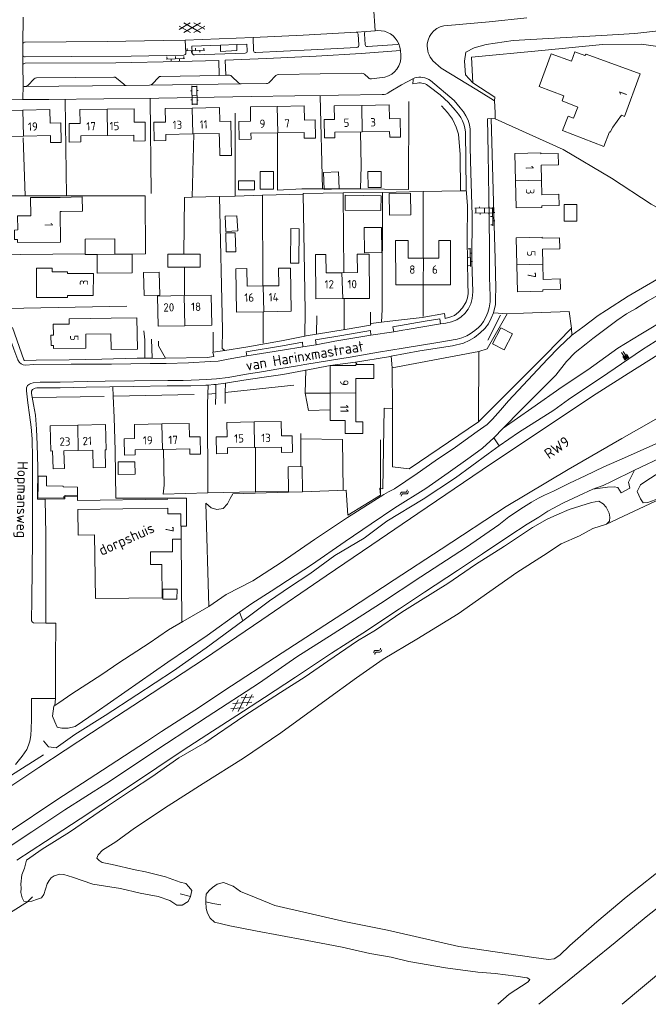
# Model space of a CAD drawing. Header units: metres. Extents: x 157366 to 159470, y 577030 to 578469.
# Tile 23 of 35: x 159120 to 159270, y 577032 to 577269. Entities that reach past the tile are written whole.
import ezdxf

# ---------------------------------------------------------------- set-up
doc = ezdxf.new("R2010")
doc.units = ezdxf.units.M
doc.header["$MEASUREMENT"] = 0
for name, color, linetype, lineweight in [('Gbkn_B01_hoofdgebouw', 1, 'Continuous', 18), ('Gbkn_B02_bijgebouw', 1, 'Continuous', 18), ('Gbkn_B07_tussenmuur', 252, 'Continuous', 18), ('Gbkn_B11_dakrand', 1, 'Continuous', 18), ('Gbkn_B14_dakrand bijgebouw', 1, 'Continuous', 18), ('Gbkn_S01_gesloten verharding (k)', 252, 'Continuous', 18), ('Gbkn_S02_open verharding', 252, 'Continuous', 18), ('Gbkn_S04_talud', 252, 'Continuous', 18), ('Gbkn_S05_water', 252, 'Continuous', 18), ('Gbkn_T00_terreinafscheiding', 252, 'Continuous', 18), ('Gbkn_T02_raster', 252, 'Continuous', 18), ('Gbkn_T04_heg', 252, 'Continuous', 18), ('Gbkn_T09_insteek sloot', 252, 'Continuous', 18), ('Gbkn_T20_overige afscheiding', 252, 'Continuous', 18), ('Gbkn_V00_kant verharding', 252, 'Continuous', 18), ('Gbkn_Z02_huisnummer', 252, 'Continuous', 18), ('Gbkn_Z06_straatnaam', 7, 'Continuous', 18)]:
    doc.layers.add(name, color=color, linetype=linetype, lineweight=lineweight)
doc.styles.add('NLCS-ISO-M1000-T25', font='NLCS-ISO.ttf', dxfattribs={"height": 2.5})

msp = doc.modelspace()

# ---------------------------------------------------------------- linework, layer by layer
at = {"layer": 'Gbkn_B01_hoofdgebouw', "flags": 128}
for points in [[(159268.25, 577255.54), (159264.51, 577245.29), (159263.75, 577245.56), (159261.69, 577242.7), (159261.08, 577241.51), (159260.91, 577241.57), (159259.57, 577238.08), (159249.66, 577241.89), (159250.99, 577245.33), (159252.25, 577244.85), (159253.29, 577247.55), (159249.51, 577249), (159249.98, 577250.2), (159244.02, 577252.49), (159246.89, 577260.35), (159251.77, 577258.56), (159252.6, 577260.82), (159254.98, 577259.95), (159255.32, 577260.27), (159268.25, 577255.54)], [(159120.26, 577246.82), (159113.76, 577246.69), (159113.82, 577243.38), (159111.12, 577243.33), (159111.2, 577238.88), (159113.94, 577238.94), (159113.91, 577240.44), (159120.39, 577240.56)], [(159120.39, 577240.56), (159126.85, 577240.69), (159126.88, 577239.02), (159129.44, 577239.07), (159129.35, 577243.74), (159126.83, 577243.69), (159126.76, 577246.95), (159120.26, 577246.82)], [(159140.45, 577247.03), (159133.95, 577246.96), (159133.99, 577243.59), (159131.33, 577243.56), (159131.38, 577239.14), (159134.17, 577239.17), (159134.15, 577240.66), (159140.52, 577240.72)], [(159140.52, 577240.72), (159146.87, 577240.79), (159146.89, 577239.38), (159149.6, 577239.41), (159149.55, 577243.91), (159146.98, 577243.88), (159146.94, 577247.1), (159140.45, 577247.03)], [(159160.88, 577247.29), (159154.36, 577247.16), (159154.42, 577243.94), (159151.66, 577243.88), (159151.75, 577239.44), (159154.53, 577239.5), (159154.5, 577240.95), (159161.01, 577241.09)], [(159170.17, 577239.77), (159170.08, 577244.14), (159167.48, 577244.09), (159167.41, 577247.43), (159160.88, 577247.29)], [(159181.25, 577247.7), (159174.8, 577247.59), (159174.85, 577244.16), (159172.07, 577244.11), (159172.14, 577239.78), (159174.96, 577239.83), (159174.93, 577241.25), (159181.35, 577241.35)], [(159181.35, 577241.35), (159187.7, 577241.45), (159187.72, 577240.06), (159190.4, 577240.1), (159190.33, 577244.47), (159187.75, 577244.43), (159187.7, 577247.8), (159181.25, 577247.7)], [(159201.49, 577247.92), (159194.87, 577247.8), (159194.93, 577244.59), (159192.52, 577244.55), (159192.6, 577240.15), (159195.04, 577240.19), (159195.01, 577241.48), (159201.61, 577241.6)], [(159201.61, 577241.6), (159208.18, 577241.71), (159208.2, 577240.28), (159210.82, 577240.33), (159210.74, 577244.77), (159208.17, 577244.73), (159208.11, 577248.04), (159201.49, 577247.92)], [(159161.01, 577241.09), (159167.32, 577241.22), (159167.36, 577239.71)], [(159244.57, 577230.02), (159244.49, 577233.61), (159248.63, 577233.7), (159248.57, 577236.42), (159244.41, 577236.33), (159244.4, 577236.57), (159238.2, 577236.44), (159238.35, 577229.88)], [(159238.35, 577229.88), (159238.49, 577223.33), (159244.68, 577223.46), (159244.68, 577223.81), (159248.79, 577223.9), (159248.73, 577226.61), (159244.65, 577226.52), (159244.57, 577230.02)], [(159129.19, 577225.87), (159122.12, 577225.82), (159122.15, 577221.43), (159119.01, 577221.41), (159119.03, 577218.05), (159118.23, 577218.04), (159118.24, 577215.78), (159119.01, 577215.79), (159119.01, 577215.08), (159129.25, 577215.14), (159129.21, 577222.52)], [(159129.48, 577222.52), (159134.52, 577222.55), (159134.46, 577226.02), (159129.19, 577225.87)], [(159129.21, 577222.52), (159129.48, 577222.52)], [(159216.33, 577211.3), (159212.66, 577211.3), (159212.66, 577215.55), (159209.63, 577215.55), (159209.64, 577204.88), (159216.2, 577204.88)], [(159216.2, 577204.88), (159222.76, 577204.89), (159222.75, 577215.5), (159220, 577215.5), (159220, 577211.31), (159216.33, 577211.3)], [(159244.94, 577209.87), (159244.85, 577213.42), (159248.98, 577213.53), (159248.91, 577216.2), (159244.78, 577216.1), (159244.77, 577216.36), (159238.53, 577216.2), (159238.69, 577209.71)], [(159196.71, 577207.79), (159192.96, 577207.76), (159192.91, 577212.18), (159190.38, 577212.15), (159190.49, 577201.52), (159196.93, 577201.58)], [(159196.93, 577201.58), (159203.38, 577201.65), (159203.27, 577212.25), (159200.42, 577212.22), (159200.46, 577207.83), (159196.71, 577207.79)], [(159137.17, 577207.62), (159137.15, 577202.3), (159130.94, 577202.33), (159130.93, 577201.84), (159123.53, 577201.87), (159123.56, 577208.89), (159127.32, 577208.88), (159127.32, 577208), (159130.93, 577207.99), (159130.93, 577207.65), (159137.17, 577207.62)], [(159177.83, 577204.64), (159174.05, 577204.58), (159173.98, 577208.78), (159171.29, 577208.73), (159171.45, 577198.34), (159178, 577198.44)], [(159178, 577198.44), (159184.56, 577198.54), (159184.4, 577208.93), (159181.55, 577208.89), (159181.61, 577204.69), (159177.83, 577204.64)], [(159238.69, 577209.71), (159238.85, 577203.22), (159244.93, 577203.37), (159244.92, 577203.73), (159249.13, 577203.84), (159249.07, 577206.3), (159245.03, 577206.2), (159244.94, 577209.87)], [(159158.95, 577202.32), (159152.51, 577202.18), (159152.66, 577194.96), (159159.11, 577195.09)], [(159159.11, 577195.09), (159165.55, 577195.23), (159165.4, 577202.45), (159158.95, 577202.32)], [(159141.41, 577196.89), (159131.37, 577196.77), (159131.39, 577195.49), (159127.54, 577195.44), (159127.57, 577192.79), (159126.98, 577192.78), (159127.01, 577190.31), (159127.58, 577190.31), (159127.59, 577189.59), (159135.37, 577189.68), (159135.33, 577193.04), (159141.35, 577193.12)], [(159141.35, 577193.12), (159141.39, 577189.4), (159147.7, 577189.48), (159147.61, 577196.97), (159141.41, 577196.89)], [(159200.07, 577178.97), (159200.05, 577182.44), (159204.37, 577182.46), (159204.36, 577185.8), (159200.12, 577185.78), (159200.12, 577185.57), (159193.89, 577185.53), (159193.92, 577178.94)], [(159193.92, 577178.94), (159193.96, 577172.34), (159197.53, 577172.36), (159197.55, 577169.21), (159201.76, 577169.23), (159201.74, 577172.01), (159200.11, 577172), (159200.07, 577178.97)], [(159133.43, 577171.21), (159126.81, 577171.03), (159126.98, 577165.02), (159127.39, 577165.03), (159127.51, 577160.77), (159130.2, 577160.84), (159130.08, 577165.04), (159133.55, 577165.13)], [(159133.55, 577165.13), (159137.03, 577165.23), (159137.14, 577161), (159140.1, 577161.08), (159139.99, 577165.34), (159140.21, 577165.34), (159140.04, 577171.4), (159133.43, 577171.21)], [(159153.56, 577171.54), (159146.99, 577171.42), (159147.05, 577168), (159144.53, 577167.95), (159144.6, 577164.04), (159147.2, 577164.09), (159147.18, 577165.28), (159153.73, 577165.39)], [(159153.73, 577165.39), (159160.28, 577165.51), (159160.3, 577164.26), (159162.83, 577164.3), (159162.75, 577168.44), (159160.18, 577168.4), (159160.12, 577171.65), (159153.56, 577171.54)], [(159175.68, 577172), (159169.17, 577171.88), (159169.24, 577168.44), (159166.56, 577168.39), (159166.64, 577164.35), (159169.32, 577164.4), (159169.29, 577165.75), (159175.77, 577165.87)], [(159175.77, 577165.87), (159182.24, 577165.98), (159182.27, 577164.69), (159184.9, 577164.74), (159184.83, 577168.7), (159182.25, 577168.66), (159182.19, 577172.12), (159175.68, 577172)], [(159156.13, 577143.87), (159158.18, 577143.9), (159158.09, 577149.98), (159155.05, 577149.94), (159155.03, 577151.35), (159133.4, 577151.02), (159133.48, 577144.86)], [(159133.48, 577144.86), (159137.46, 577144.91), (159137.66, 577129.61), (159153.66, 577129.82), (159153.55, 577137.83), (159150.87, 577137.8), (159150.83, 577140.8), (159156.16, 577140.86), (159156.13, 577143.87)]]:
    msp.add_lwpolyline(points, dxfattribs=at)
at = {"layer": 'Gbkn_B02_bijgebouw', "flags": 128}
for points in [[(159142.29, 577212.28), (159142.28, 577215.9), (159135.22, 577215.87), (159135.23, 577212.2), (159138.08, 577212.21), (159138.08, 577212.15)], [(159138.08, 577212.15), (159138.1, 577207.73), (159146.49, 577207.76), (159146.48, 577212.25), (159146.48, 577212.29), (159142.29, 577212.28)], [(159162.74, 577212.27), (159162.74, 577209.11), (159154.98, 577209.11), (159154.98, 577212.27), (159162.74, 577212.27)]]:
    msp.add_lwpolyline(points, dxfattribs=at)
at = {"layer": 'Gbkn_B07_tussenmuur', "flags": 128}
for points in [[(159120.26, 577246.82), (159120.39, 577240.56)], [(159140.45, 577247.03), (159140.52, 577240.72)], [(159160.88, 577247.29), (159161.01, 577241.09)], [(159181.25, 577247.7), (159181.35, 577241.35)], [(159201.49, 577247.92), (159201.61, 577241.6)], [(159238.35, 577229.88), (159244.57, 577230.02)], [(159142.29, 577212.28), (159138.08, 577212.15)], [(159216.2, 577204.88), (159216.33, 577211.3)], [(159238.69, 577209.71), (159244.94, 577209.87)], [(159196.93, 577201.58), (159196.71, 577207.79)], [(159178, 577198.44), (159177.83, 577204.64)], [(159158.95, 577202.32), (159159.11, 577195.09)], [(159193.92, 577178.94), (159200.07, 577178.97)], [(159133.43, 577171.21), (159133.55, 577165.13)], [(159153.56, 577171.54), (159153.73, 577165.39)], [(159175.68, 577172), (159175.77, 577165.87)]]:
    msp.add_lwpolyline(points, dxfattribs=at)
at = {"layer": 'Gbkn_B11_dakrand', "flags": 128}
msp.add_lwpolyline([(159170.17, 577239.77), (159170.25, 577235.96), (159167.44, 577235.9), (159167.36, 577239.71)], dxfattribs=at)
at = {"layer": 'Gbkn_B14_dakrand bijgebouw', "flags": 128}
for points in [[(159177.18, 577227.85), (159180.37, 577227.85), (159180.37, 577232.05), (159177.18, 577232.05), (159177.18, 577227.85)], [(159192.51, 577227.76), (159196.05, 577227.9), (159195.9, 577231.99), (159192.36, 577231.86), (159192.51, 577227.76)], [(159203.01, 577228.25), (159206.16, 577228.26), (159206.15, 577232.09), (159202.99, 577232.08), (159203.01, 577228.25)], [(159175.77, 577229.86), (159175.8, 577227.71), (159171.94, 577227.67), (159171.92, 577229.82), (159175.77, 577229.86)], [(159206.13, 577226.26), (159206.08, 577222.73), (159197.5, 577222.84), (159197.55, 577226.38), (159206.13, 577226.26)], [(159208.15, 577221.61), (159213.28, 577221.71), (159213.18, 577226.89), (159208.05, 577226.79), (159208.15, 577221.61)], [(159250.01, 577220.2), (159253.08, 577220.19), (159253.08, 577224.13), (159250.01, 577224.13), (159250.01, 577220.2)], [(159168.72, 577221.33), (159171.58, 577221.47), (159171.76, 577217.83), (159168.9, 577217.69), (159168.72, 577221.33)], [(159184.38, 577210.09), (159186.42, 577210.07), (159186.52, 577218.35), (159184.47, 577218.37), (159184.38, 577210.09)], [(159202.14, 577212.59), (159206.29, 577212.62), (159206.25, 577218.67), (159202.1, 577218.64), (159202.14, 577212.59)], [(159168.9, 577217.35), (159171.19, 577217.4), (159171.28, 577212.85), (159168.99, 577212.81), (159168.9, 577217.35)], [(159153.11, 577202.44), (159149.31, 577202.35), (159149.18, 577207.85), (159152.97, 577207.94), (159153.11, 577202.44)], [(159237.62, 577193.14), (159234.81, 577194.6), (159232.81, 577190.75), (159235.62, 577189.29), (159237.62, 577193.14)], [(159147.13, 577162.45), (159147.17, 577159.48), (159143.12, 577159.43), (159143.08, 577162.4), (159147.13, 577162.45)], [(159187.31, 577155.23), (159187.21, 577161.33), (159183.84, 577161.27), (159183.94, 577155.43)], [(159123.83, 577153.81), (159123.89, 577156.7), (159123.9, 577159.03), (159125.94, 577159.01), (159125.92, 577156.65), (159129.91, 577156.61), (159129.91, 577156.41), (159133.36, 577156.38), (159133.34, 577154.07), (159130.07, 577154.09), (159130.06, 577153.69), (159123.83, 577153.81)], [(159183.94, 577155.43), (159183.94, 577155.18)], [(159183.94, 577155.18), (159187.31, 577155.23)], [(159157.23, 577131.86), (159157.2, 577129.45), (159153.78, 577129.49), (159153.8, 577131.9), (159157.23, 577131.86)]]:
    msp.add_lwpolyline(points, dxfattribs=at)
at = {"layer": 'Gbkn_S01_gesloten verharding (k)'}
for points in [[(159157.76, 577266.18), (159160.39, 577267.73)], [(159162.83, 577265.45), (159158.83, 577267.71)], [(159158.85, 577265.42), (159162.81, 577267.75)], [(159163.91, 577266.23), (159161.25, 577267.73)], [(159160.41, 577265.43), (159157.75, 577266.93)], [(159161.27, 577265.44), (159163.9, 577266.98)], [(159171.87, 577102.57), (159173.91, 577106.69)], [(159170.54, 577102.61), (159171.89, 577105.34)], [(159175.18, 577104.78), (159170.59, 577104.48)], [(159175.65, 577106.02), (159172.61, 577105.82)], [(159173.88, 577103.91), (159175.24, 577106.64)], [(159173.16, 577103.43), (159170.12, 577103.23)]]:
    msp.add_lwpolyline(points, dxfattribs=at)
at = {"layer": 'Gbkn_S02_open verharding'}
for points in [[(159159.46, 577261.06), (159163.86, 577261.22)], [(159159.64, 577261.56), (159159.66, 577261.06)], [(159160.66, 577261.1), (159160.68, 577260.6)], [(159161.64, 577261.64), (159161.66, 577261.14)], [(159162.66, 577261.18), (159162.68, 577260.68)], [(159163.64, 577261.71), (159163.66, 577261.21)], [(159154.63, 577259.07), (159159.03, 577259.2)], [(159154.81, 577259.58), (159154.83, 577259.08)], [(159155.83, 577259.11), (159155.84, 577258.61)], [(159156.81, 577259.64), (159156.83, 577259.14)], [(159157.83, 577259.17), (159157.84, 577258.67)], [(159158.81, 577259.7), (159158.83, 577259.2)], [(159160.78, 577251.4), (159160.48, 577251.4)], [(159160.76, 577252.65), (159160.83, 577248.05)], [(159161.96, 577252.47), (159160.76, 577252.45)], [(159161.96, 577252.67), (159162.03, 577248.07)], [(159162.27, 577251.52), (159161.97, 577251.52)], [(159160.81, 577249.3), (159160.51, 577249.3)], [(159161.99, 577250.37), (159160.79, 577250.35)], [(159162.31, 577249.23), (159162.01, 577249.22)], [(159162.02, 577248.27), (159160.82, 577248.25)], [(159228.62, 577223.28), (159233.22, 577223.35)], [(159228.82, 577223.29), (159228.84, 577222.09)], [(159229.76, 577223.6), (159229.77, 577223.3)], [(159230.92, 577223.32), (159230.94, 577222.12)], [(159232.06, 577223.64), (159232.07, 577223.34)], [(159232.36, 577223.26), (159232.86, 577223.27)], [(159232.92, 577219.07), (159232.85, 577223.47)], [(159233.02, 577223.35), (159233.04, 577222.15)], [(159228.64, 577222.08), (159233.24, 577222.15)], [(159229.89, 577222.1), (159229.89, 577221.8)], [(159231.99, 577222.13), (159231.99, 577221.83)], [(159232.39, 577221.26), (159232.88, 577221.27)], [(159232.87, 577222.27), (159233.37, 577222.28)], [(159232.9, 577220.27), (159233.4, 577220.28)], [(159232.42, 577219.26), (159232.92, 577219.27)], [(159226.98, 577213.49), (159227.48, 577213.5)], [(159227.55, 577209.3), (159227.47, 577213.7)], [(159227.01, 577211.49), (159227.51, 577211.5)], [(159227.49, 577212.5), (159227.99, 577212.51)], [(159227.04, 577209.49), (159227.54, 577209.5)], [(159227.53, 577210.5), (159228.03, 577210.51)]]:
    msp.add_lwpolyline(points, dxfattribs=at)
at = {"layer": 'Gbkn_S04_talud'}
for points in [[(159263.79, 577188.65), (159264.88, 577186.97)], [(159264.13, 577187.67), (159264.67, 577186.84)], [(159264.21, 577188.92), (159265.3, 577187.25)], [(159264.55, 577187.95), (159265.09, 577187.11)], [(159264.96, 577188.22), (159265.51, 577187.38)]]:
    msp.add_lwpolyline(points, dxfattribs=at)
at = {"layer": 'Gbkn_S05_water'}
for points in [[(159211.24, 577155.17, 0.417728), (159210.73, 577154.62)], [(159211.5, 577154.77, 0.417728), (159210.99, 577154.22)], [(159211.91, 577155.14, 0.417728), (159212.42, 577155.7)], [(159212.17, 577154.74, 0.417728), (159212.68, 577155.29)], [(159204.85, 577117.19, 0.417728), (159204.36, 577116.62)], [(159205.12, 577116.79, 0.417728), (159204.63, 577116.23)], [(159205.53, 577117.18, 0.417728), (159206.02, 577117.75)], [(159205.8, 577116.78, 0.417728), (159206.29, 577117.35)]]:
    msp.add_lwpolyline(points, format="xyb", dxfattribs=at)
for points in [[(159211.91, 577155.14), (159211.24, 577155.17)], [(159212.17, 577154.74), (159211.5, 577154.77)], [(159205.53, 577117.18), (159204.85, 577117.19)], [(159205.8, 577116.78), (159205.12, 577116.79)]]:
    msp.add_lwpolyline(points, dxfattribs=at)
at = {"layer": 'Gbkn_T00_terreinafscheiding', "flags": 128}
for points in [[(159234.45, 577166.23), (159239.08, 577169.47), (159247.58, 577174.85), (159251.09, 577177.37), (159260.52, 577183.68), (159268.8, 577189.4), (159276.42, 577194.2), (159282.67, 577198.25), (159289.98, 577202.97), (159293.22, 577205.1)], [(159236.39, 577197.9), (159233.06, 577198.19)], [(159251.76, 577194.51), (159251.87, 577192.8)], [(159208.83, 577185.02), (159208.58, 577187.76)], [(159200.31, 577185.88), (159200.01, 577186.32)], [(159208.84, 577175.25), (159206.9, 577175.28)], [(159233.19, 577168.21), (159234.45, 577166.23)], [(159173.03, 577124.32), (159172.19, 577126.33)], [(159125.22, 577095.53), (159126.42, 577094.09), (159128.23, 577093.79), (159132.71, 577097), (159139.99, 577101.61), (159147.58, 577106.56), (159156.4, 577112.28), (159164.2, 577117.77), (159173.03, 577124.32)]]:
    msp.add_lwpolyline(points, dxfattribs=at)
at = {"layer": 'Gbkn_T02_raster', "flags": 128}
for points in [[(159228.13, 577253.38), (159227.81, 577259.53), (159244.66, 577261.13), (159259.2, 577262.54), (159268.54, 577262.65), (159272.52, 577262.06)], [(159233.3, 577249.01), (159233.38, 577249.92), (159228.13, 577253.38)], [(159265.42, 577149.95), (159273.12, 577153.53), (159282.6, 577158.12), (159297.89, 577165.7), (159310.05, 577171.39), (159328.3, 577179.8), (159343.74, 577186.8), (159365.91, 577197.32), (159377.99, 577203.03), (159382.14, 577204.83), (159384.58, 577205.58), (159386.86, 577205.71), (159389.47, 577205.72), (159396.28, 577204.5), (159408.42, 577201.64), (159427.45, 577196.91), (159440.26, 577193.81), (159452.89, 577191.18), (159454.6, 577190.75)], [(159236.39, 577197.9), (159231.57, 577189.54), (159229.6, 577188.88)], [(159251.76, 577194.51), (159251.19, 577198.47), (159240.26, 577198.06), (159236.39, 577197.9)], [(159229.46, 577172.03), (159245.51, 577187.99), (159251.76, 577194.51)], [(159229.6, 577188.88), (159208.83, 577185.02)], [(159229.6, 577188.88), (159229.46, 577172.03)], [(159208.84, 577175.25), (159208.83, 577185.02)], [(159229.46, 577172.03), (159212.83, 577160.73), (159208.85, 577161.24), (159208.84, 577175.25)], [(159183.94, 577155.18), (159170.57, 577154.73)], [(159205.8, 577156.1), (159205.98, 577154.41), (159198.16, 577149.63), (159197.8, 577155.61), (159187.31, 577155.23)], [(159164.09, 577152.54), (159164.86, 577127.74)], [(159260.16, 577147.51), (159265.42, 577149.95)], [(159121.39, 577056.88), (159122.58, 577058.07)], [(159157.94, 577058.76), (159160.46, 577058.15)], [(159114.24, 577040.8), (159115.16, 577052.97), (159121.39, 577056.88)], [(159167.71, 577056.15), (159165.83, 577056.46), (159164.15, 577056.86)]]:
    msp.add_lwpolyline(points, dxfattribs=at)
at = {"layer": 'Gbkn_T04_heg', "flags": 128}
for points in [[(159233.45, 577244.72), (159249.79, 577237.33), (159261.39, 577230.51), (159270.91, 577224.21), (159277.2, 577220.73), (159278.83, 577222.41)], [(159231.71, 577191.65), (159234.76, 577197.58)], [(159206.9, 577175.28), (159206.54, 577155.96), (159205.8, 577156.1)], [(159164.09, 577152.54), (159165.43, 577151.42), (159166.75, 577151.03), (159168.31, 577151.2), (159169.32, 577152.37), (159169.93, 577153.64), (159170.57, 577154.73)], [(159128.11, 577105.62), (159127.93, 577103.96)], [(159101.45, 577076.88), (159117.56, 577087.25), (159125.2, 577092.14)]]:
    msp.add_lwpolyline(points, dxfattribs=at)
at = {"layer": 'Gbkn_T09_insteek sloot', "flags": 128}
for points in [[(159278.83, 577222.41), (159278.36, 577221.42), (159277.89, 577220.41), (159278.38, 577219.05), (159279.23, 577217.15), (159279.64, 577215.77), (159279.03, 577214.21), (159279.33, 577212.55), (159279.9, 577211.78), (159280.11, 577211.01), (159279.61, 577210.48), (159277.03, 577209), (159274.43, 577207.49), (159271.28, 577205.63), (159267.31, 577203.3), (159265.37, 577202.16), (159260.18, 577198.78), (159258.18, 577197.51), (159254.51, 577194.72), (159251.87, 577192.8)], [(159248.04, 577183.22), (159250.55, 577186.5), (159252.7, 577188.68), (159255.27, 577190.76), (159256.88, 577192.03), (159259.17, 577193.66), (159262.68, 577196.34), (159264.95, 577197.94), (159267.11, 577199.1), (159270.02, 577200.98), (159274.82, 577203.66), (159280.17, 577206.52), (159282.63, 577207.68), (159284, 577208.3), (159285.52, 577208.9), (159286.95, 577209.2), (159288.19, 577209.26), (159289.51, 577208.65), (159290.42, 577207.06), (159291.52, 577207.05)], [(159251.87, 577192.8), (159248.77, 577189.87), (159246.01, 577187.06)], [(159246.01, 577187.06), (159236.7, 577177.1), (159234.79, 577174.79), (159232.86, 577172.66), (159231.55, 577171.36), (159229.21, 577169.69), (159223.95, 577165.96), (159219.07, 577162.64), (159214.81, 577159.66), (159209.36, 577155.96), (159207.92, 577155.2), (159206.79, 577154.59), (159198.11, 577149.09), (159190.17, 577143.81), (159182.2, 577138.28), (159175.36, 577133.88), (159169, 577130.59), (159164.86, 577127.74)], [(159235.4, 577170.47), (159239.7, 577174.94), (159248.04, 577183.22)], [(159233.19, 577168.21), (159235.4, 577170.47)], [(159172.19, 577126.33), (159175.18, 577128.48), (159179.82, 577131.4), (159189.44, 577137.72), (159197.54, 577143.32), (159203.74, 577147.54), (159209.4, 577151.36), (159216.9, 577156.07), (159222.25, 577159.83), (159227.51, 577163.52), (159230.46, 577165.67), (159233.19, 577168.21)], [(159272.69, 577153.61), (159270.07, 577152.7), (159268.98, 577152.6), (159268.3, 577153.53), (159267.5, 577155.33), (159268.3, 577156.89), (159269.86, 577157.97), (159274.75, 577161.08)], [(159260.16, 577147.51), (159260.88, 577148.16), (159261, 577149.17), (159260.78, 577150.1), (159260.12, 577151.53), (159259.41, 577152.38), (159258.37, 577152.97), (159256.61, 577152.65), (159251.23, 577150.97), (159248.27, 577149.72), (159245.98, 577148.69), (159242.41, 577146.67), (159235.76, 577142.18), (159228.8, 577137.77), (159222.14, 577133.24), (159215.59, 577129.2), (159211.12, 577126.37), (159204.78, 577122.08), (159200.47, 577119.46), (159193.4, 577114.6), (159187.9, 577110.84), (159182.02, 577107.12), (159173.23, 577101.44), (159163.88, 577095), (159157.65, 577091.38), (159151.15, 577086.87), (159146.29, 577083.69), (159140.04, 577079.53), (159131.47, 577073.57), (159124.87, 577069.48), (159121.15, 577066.84), (159120.62, 577064.92), (159119.98, 577063.31), (159119.78, 577061.1), (159119.88, 577060.14), (159119.8, 577059.1), (159120.1, 577057.81), (159120.46, 577057.01), (159121.39, 577056.88)], [(159160.46, 577058.15), (159160.77, 577059.58), (159160.08, 577060.5), (159159.31, 577061.24), (159157.94, 577061.62), (159154.43, 577062.88), (159149.69, 577064.05), (159147.15, 577064.53), (159141.7, 577065.85), (159139.23, 577066.28), (159138.55, 577066.75), (159137.97, 577067.31), (159138.34, 577068.12), (159139.35, 577069.24), (159142.52, 577071.27), (159146.99, 577074.53), (159155.09, 577079.91), (159163.47, 577085.29), (159173.12, 577091.31), (159182.09, 577097.41), (159193, 577105.3), (159200.27, 577110.64), (159206.64, 577115.1), (159214.73, 577119.88), (159224.61, 577125.98), (159232.21, 577131.35), (159238.71, 577135.92), (159245.08, 577139.96), (159249.3, 577142.78), (159253.7, 577144.69), (159256.86, 577146.4), (159260.16, 577147.51)], [(159164.86, 577127.74), (159158.6, 577124.1), (159155.14, 577122.16), (159150.52, 577118.92), (159143.3, 577114.18), (159139.16, 577111.4), (159132.01, 577106.8), (159128.89, 577104.64), (159127.93, 577103.96)], [(159132.79, 577098.93), (159137.8, 577102.34), (159155.04, 577114.37), (159164.43, 577120.74), (159172.19, 577126.33)], [(159127.68, 577103.78), (159127.34, 577101.38), (159127.92, 577100.06), (159128.5, 577098.74), (159129.56, 577098.53), (159131.11, 577098.5), (159132.79, 577098.93)], [(159127.93, 577103.96), (159127.68, 577103.78)], [(159243.98, 577032.29), (159251.23, 577038.16), (159262.25, 577047.12), (159269.72, 577053.28), (159279.77, 577061.15), (159290.19, 577069.53), (159297.66, 577075.47), (159302.31, 577079.24), (159313.73, 577088.08)], [(159275.21, 577066.14), (159264.89, 577058.03), (159257.89, 577052.07), (159251.35, 577046.42), (159248.96, 577044.06), (159247.59, 577043.19), (159246.31, 577043.05), (159242.72, 577043.51), (159224.76, 577046.12), (159207.68, 577050.04), (159197.67, 577052.08), (159180.63, 577055.96), (159176.2, 577057.81), (159172.42, 577059.32), (159170.68, 577060.61), (159168.34, 577061.47), (159166.86, 577061.09), (159165.72, 577060.29), (159164.92, 577059.61), (159164.24, 577058.7), (159164.13, 577057.68), (159164.15, 577056.86)], [(159121.39, 577056.88), (159122.39, 577057.04), (159123.8, 577057.49), (159124.7, 577057.81), (159125.3, 577058.61), (159125.7, 577059.94), (159126.06, 577061.16), (159126.6, 577062.02), (159127.07, 577062.65), (159127.79, 577063.13), (159129.12, 577063.48), (159130.06, 577063.43), (159132.17, 577062.82), (159137.04, 577061.07), (159143.63, 577060.03), (159148.4, 577058.97), (159152.72, 577058.14), (159155.46, 577057.16), (159157.17, 577056.07), (159158.45, 577056.05), (159159.87, 577056.99), (159160.46, 577058.15)], [(159164.15, 577056.86), (159164.19, 577055.26), (159164.54, 577054.15), (159165.15, 577052.93), (159166.18, 577052), (159169.87, 577051.13), (159176, 577049.94), (159188.03, 577047.67), (159196.82, 577046.01), (159203.43, 577044.49), (159208.58, 577043.56), (159212.8, 577042.55), (159221.6, 577041.05), (159229.29, 577039.96), (159233.47, 577039.69), (159238.41, 577039.04), (159241.17, 577038.64), (159241.78, 577038.2), (159241.36, 577037.64), (159236.83, 577034.74), (159234.15, 577032.29)]]:
    msp.add_lwpolyline(points, dxfattribs=at)
at = {"layer": 'Gbkn_T20_overige afscheiding', "flags": 128}
for points in [[(159323.55, 577266.14), (159322.78, 577267.6), (159319.89, 577268.16), (159315.76, 577268.47), (159308.91, 577268.46), (159302, 577267.81), (159295.44, 577267.67), (159287.52, 577266.8), (159279.72, 577266.66), (159266.97, 577265.17), (159258.99, 577264.69), (159250.48, 577264.23), (159237.79, 577263.48), (159231.3, 577262.52), (159228.43, 577261.75), (159226.45, 577260.69), (159226.14, 577258.57), (159226.36, 577255.28), (159228.13, 577253.38)], [(159120.8, 577226.21), (159130.71, 577226.21), (159130.37, 577249.24)], [(159150.76, 577249.54), (159150.98, 577226.83)], [(159191.57, 577250.19), (159192.07, 577227.91), (159187.14, 577227.91), (159181.28, 577227.64), (159181.31, 577241.35)], [(159201.21, 577227.9), (159212.67, 577227.76), (159212.76, 577248.89)], [(159167.41, 577226.09), (159171.14, 577226.19), (159171.13, 577246.1)], [(159216.25, 577227.26), (159225.16, 577227.44), (159225.07, 577236.18), (159224.71, 577241.03), (159224.16, 577242.73), (159223.22, 577244.64), (159222.05, 577246.24), (159220.58, 577247.84)], [(159192.07, 577227.91), (159201.21, 577227.9), (159201.39, 577233.46), (159201.22, 577241.59)], [(159110.26, 577226.21), (159120.8, 577226.21), (159120.33, 577240.19)], [(159158.85, 577212.27), (159159, 577225.85), (159160.86, 577225.91), (159161.21, 577241.09)], [(159206.47, 577227.06), (159216.25, 577227.26), (159216.24, 577211.3)], [(159225.16, 577227.44), (159226.58, 577227.47)], [(159130.71, 577226.21), (159149.58, 577226.22), (159149.62, 577212.33), (159146.48, 577212.29)], [(159160.86, 577225.91), (159167.41, 577226.09), (159168.1, 577194.13)], [(159171.14, 577226.19), (159177.67, 577226.37), (159177.82, 577204.64)], [(159177.67, 577226.37), (159187.45, 577226.64)], [(159197.17, 577207.8), (159197.02, 577226.95), (159187.45, 577226.84), (159187.91, 577198.61)], [(159197.02, 577226.95), (159206.47, 577227.06), (159206.4, 577199)], [(159159, 577209.11), (159159.01, 577202.32)], [(159235.4, 577170.47), (159242.3, 577175.27), (159249.51, 577180.41), (159255.71, 577184.52), (159262.93, 577189.7), (159268.39, 577193.03), (159275.02, 577197.07), (159281.12, 577201.09), (159287.02, 577204.9), (159291.52, 577207.05)], [(159216.21, 577197.31), (159216.26, 577204.88)], [(159197.27, 577201.59), (159197.31, 577194.22)], [(159116.32, 577199.19), (159145.15, 577199.76)], [(159177.86, 577198.44), (159177.9, 577190.88)], [(159193.94, 577174.89), (159188.74, 577174.74), (159187.95, 577178.88), (159188.06, 577184.47)], [(159168.79, 577179.1), (159185.21, 577180.81)], [(159122.58, 577177.85), (159139.71, 577178.14)], [(159141.92, 577178.22), (159161.29, 577178.62)], [(159164.61, 577178.7), (159166.48, 577178.82)], [(159187.95, 577178.88), (159193.92, 577178.93)], [(159164.56, 577176.21), (159164.6, 577154.98), (159153.86, 577154.64), (159154.14, 577156.8), (159154, 577165.4)], [(159142.58, 577153.69), (159142.36, 577165.11), (159142.18, 577173.06)], [(159186.93, 577161.32), (159186.91, 577169.21)], [(159164.6, 577154.98), (159176.05, 577155.25), (159176, 577165.87)], [(159173.03, 577124.32), (159179.42, 577129.1), (159184.21, 577132.36), (159189.08, 577135.58), (159195.05, 577139.96), (159202.09, 577144.14), (159207.53, 577148.21), (159216.19, 577153.44), (159223.96, 577158.56), (159231.79, 577164.37), (159234.45, 577166.23)], [(159186.91, 577167.93), (159196.86, 577167.82), (159197.06, 577155.56)], [(159206.01, 577167.72), (159206.02, 577154.72)], [(159176.05, 577155.25), (159183.94, 577155.43)], [(159142.58, 577153.69), (159159.52, 577153.75), (159159.52, 577147.02), (159158.13, 577146.97)], [(159158.18, 577143.9), (159158.39, 577123.94)]]:
    msp.add_lwpolyline(points, dxfattribs=at)
at = {"layer": 'Gbkn_V00_kant verharding', "flags": 128}
for points in [[(159204.71, 577265.83), (159204.3, 577271.76)], [(159120.28, 577262.66), (159120.31, 577269.07)], [(159241.05, 577268.96), (159232.08, 577268.02), (159222.12, 577267.1)], [(159175.46, 577264.24), (159187.43, 577264.77), (159200.13, 577265.5)], [(159202.62, 577265.68), (159200.13, 577265.5)], [(159200.84, 577262.42), (159200.63, 577265.01)], [(159202.15, 577265.14), (159202.33, 577262.53)], [(159204.71, 577265.83), (159202.62, 577265.68)], [(159205.36, 577265.88), (159204.71, 577265.83)], [(159120.28, 577262.66), (159120.28, 577260.03)], [(159159.19, 577263.61), (159153.88, 577263.51), (159140.45, 577263.27), (159120.81, 577263.15)], [(159175.46, 577264.24), (159159.19, 577263.61)], [(159159.33, 577260.53), (159159.19, 577263.61)], [(159171.52, 577262.57), (159173.98, 577262.67), (159174.06, 577261.03)], [(159175.46, 577264.24), (159175.57, 577261.09)], [(159202.88, 577262.05), (159210.1, 577262.57), (159210.37, 577262.7)], [(159210.37, 577262.7), (159210.65, 577261.93), (159210.8, 577261.14)], [(159160.83, 577260.55), (159160.77, 577262.16), (159167.6, 577262.42)], [(159173.58, 577260.5), (159161.37, 577260.08)], [(159167.6, 577262.42), (159171.52, 577262.57)], [(159167.6, 577262.42), (159167.67, 577260.91), (159171.58, 577261.08), (159171.52, 577262.57)], [(159210.8, 577261.14), (159201.34, 577260.4), (159190.56, 577259.76), (159178.63, 577259.22), (159168.74, 577258.81), (159168.88, 577255.16)], [(159176.13, 577260.62), (159189.36, 577261.24), (159200.36, 577261.87)], [(159210.8, 577261.14), (159210.85, 577260.02)], [(159120.28, 577257.61), (159120.28, 577260.03)], [(159167.32, 577255.12), (159167.24, 577258.73), (159157.61, 577258.44), (159142.57, 577258.18), (159120.78, 577258.05)], [(159120.81, 577259.57), (159131.9, 577259.64), (159146.25, 577259.75), (159158.82, 577260.01)], [(159218.53, 577258.67), (159220.55, 577256.89)], [(159120.28, 577257.61), (159120.29, 577252.87)], [(159203.13, 577254.52), (159202.14, 577255.43), (159201.86, 577255.6), (159201.54, 577255.66), (159181.51, 577255.34), (159181.2, 577255.27), (159180.94, 577255.08), (159179.41, 577253.5)], [(159220.55, 577256.89), (159229.1, 577251.66), (159232.48, 577249.58), (159233.3, 577249.01)], [(159145, 577252.74), (159144.7, 577252.82), (159144.46, 577253), (159142.68, 577254.51), (159142.4, 577254.69), (159142.08, 577254.75), (159123.56, 577254.56), (159123.24, 577254.49), (159122.97, 577254.3), (159121.48, 577252.72)], [(159150.65, 577252.79), (159151, 577252.88), (159151.3, 577253.09), (159152.78, 577254.65), (159153.04, 577254.84), (159153.36, 577254.91), (159167.32, 577255.12)], [(159167.32, 577255.12), (159168.88, 577255.16)], [(159168.88, 577255.16), (159169.78, 577255.16)], [(159170.37, 577254.91), (159171.97, 577253.36), (159172.25, 577253.17), (159172.58, 577253.09)], [(159178.7, 577253.19), (159172.58, 577253.09)], [(159207.05, 577254.74), (159203.87, 577254.3)], [(159208.11, 577251.08), (159211.02, 577252.9), (159213.93, 577254.39)], [(159213.93, 577254.39), (159213.84, 577254.26), (159213.81, 577254.1), (159213.71, 577253.09), (159214.8, 577253.27)], [(159213.93, 577254.39), (159214.21, 577254.54)], [(159218, 577253.92), (159223.63, 577249.12), (159225.13, 577247.38), (159225.9, 577246.41), (159226.44, 577245.44), (159227, 577244.38), (159227.33, 577243.29), (159227.5, 577242.2), (159227.5, 577237.9), (159227.63, 577231.77), (159227.96, 577221.64), (159227.93, 577210.52), (159228.12, 577203.25), (159227.97, 577201.61), (159227.66, 577200.33), (159226.98, 577199.04), (159226.22, 577197.98), (159225.33, 577197.24), (159224.33, 577196.52), (159222.98, 577195.99), (159221.68, 577195.69), (159220.37, 577195.55)], [(159120.26, 577249.33), (159120.29, 577252.87)], [(159145, 577252.74), (159120.77, 577252.44)], [(159150.65, 577252.79), (159145, 577252.74)], [(159150.65, 577252.79), (159172.58, 577253.09)], [(159217.64, 577252.51), (159220.26, 577250.44), (159222.32, 577248.64)], [(159120.26, 577249.33), (159104.37, 577249.07)], [(159117.75, 577194.65), (159120.5, 577186.91), (159120.66, 577186.78), (159123.44, 577186.86), (159131.35, 577186.9), (159139.2, 577187.05), (159147.66, 577187.3), (159149.48, 577187.29), (159151.24, 577187.28), (159154.08, 577187.26), (159154.44, 577187.27), (159164.48, 577187.5), (159166.02, 577187.67), (159165.8, 577188.71), (159165.91, 577188.72), (159168.69, 577189.12), (159173.75, 577189.94), (159182.28, 577191.45), (159187.83, 577192.55), (159188.18, 577192.62), (159190.65, 577193.03), (159197.51, 577194.17), (159203.58, 577195.2), (159203.65, 577195.61), (159206.21, 577195.93), (159209.63, 577196.36), (159216.01, 577197.09), (159221.31, 577198.02), (159221.48, 577196.83), (159222.82, 577197.2), (159223.7, 577197.55), (159224.73, 577198.35), (159225.67, 577199.38), (159226.5, 577200.79), (159226.89, 577201.76), (159226.98, 577202.79), (159226.91, 577205.32), (159226.78, 577215.82), (159226.82, 577223.83), (159226.57, 577227.81), (159226.37, 577241.51), (159226.23, 577242.59), (159225.94, 577243.47), (159225.63, 577244.25), (159225.23, 577245.02), (159224.73, 577245.82), (159223.88, 577246.77), (159222.32, 577248.64)], [(159120.26, 577249.33), (159126.45, 577249.39), (159152.83, 577249.69), (159174.95, 577250.04), (159206.43, 577250.54)], [(159233.3, 577249.01), (159233.49, 577246.23), (159233.45, 577244.72)], [(159232.56, 577244.77), (159231.64, 577244.71), (159231.77, 577236.52), (159232.02, 577220.67), (159232.13, 577213.67), (159232.16, 577211.68), (159232.16, 577206.65), (159232.29, 577202.2), (159232.32, 577200.85), (159232.06, 577199.4), (159231.74, 577198.25), (159231.28, 577197.13), (159230.7, 577196.08), (159230.11, 577195.3), (159229.5, 577194.65), (159228.63, 577193.96), (159227.49, 577193.13), (159226.66, 577192.63), (159225.5, 577192.16), (159224.34, 577191.86), (159219.76, 577191.04), (159211.46, 577189.72), (159205.52, 577188.77), (159198.71, 577187.53), (159191.3, 577186.38), (159187.89, 577185.78), (159186.13, 577185.45), (159181.65, 577184.71), (159177.49, 577184.06), (159173.91, 577183.46), (159171.64, 577183.07), (159169.51, 577182.7), (159166.68, 577182.37), (159164.26, 577182.15), (159162.52, 577182.09), (159158.72, 577181.98), (159155, 577181.96), (159147.05, 577181.88), (159140.02, 577181.81), (159135.66, 577181.68), (159129.22, 577181.57), (159124.41, 577181.51), (159122.71, 577181.39), (159122.2, 577181.26), (159121.86, 577181.1), (159121.38, 577180.77), (159121.09, 577180.15), (159121.11, 577179.48), (159121.47, 577176.6), (159121.88, 577173.69)], [(159232.56, 577244.77), (159233.18, 577221.92), (159233.45, 577211.13), (159233.67, 577204), (159233.58, 577201.79), (159233.55, 577200.21), (159233.06, 577198.19)], [(159233.45, 577244.72), (159232.56, 577244.77)], [(159111.88, 577212.06), (159135.23, 577212.34)], [(159365.46, 577208.26), (159357.94, 577204.61), (159349.23, 577200.3), (159336.2, 577193.92), (159327.77, 577189.75), (159316.73, 577184.35), (159308.4, 577180.26), (159298.61, 577175.45), (159287.53, 577170.11), (159280.06, 577166.6), (159274.29, 577163.92), (159266.86, 577160.47)], [(159206.21, 577195.93), (159206.4, 577199)], [(159187.91, 577198.61), (159187.83, 577192.55)], [(159190.65, 577193.03), (159190.71, 577197.49)], [(159203.58, 577195.2), (159203.56, 577198.34)], [(159233.06, 577198.19), (159232.55, 577196.92), (159231.89, 577195.53), (159230.99, 577194.43), (159229.85, 577193.34), (159228.52, 577192.28), (159227.22, 577191.51), (159225.86, 577190.91), (159223.22, 577190.28), (159215.45, 577189.02), (159208.58, 577187.76)], [(159220.37, 577195.55), (159220.23, 577196.74), (159216.68, 577196.15), (159208.95, 577194.78), (159209.17, 577193.64)], [(159116.4, 577194.25), (159118.12, 577189.43), (159119.03, 577186.92), (159119.44, 577186.24), (159119.85, 577185.96), (159120.31, 577185.73), (159120.95, 577185.62), (159122.8, 577185.76), (159131.83, 577185.9), (159141.48, 577185.83), (159150.78, 577186.05), (159154.6, 577186.04), (159159.98, 577186.21), (159165.2, 577186.49), (159167.09, 577186.62), (159169.45, 577187.06), (159173.93, 577187.87)], [(159168.69, 577189.12), (159168.07, 577189.59), (159168.1, 577194.13)], [(159209.17, 577193.64), (159211.34, 577194.03), (159212.36, 577194.17), (159220.37, 577195.55)], [(159149.48, 577187.29), (159149.48, 577191.69), (159149.27, 577193.82)], [(159151.24, 577187.28), (159151.11, 577191.84)], [(159165.91, 577188.72), (159165.87, 577193.53)], [(159203.69, 577192.78), (159203.6, 577193.9), (159196.69, 577192.76), (159190.42, 577191.66), (159190.56, 577190.52)], [(159190.56, 577190.52), (159195.06, 577191.35), (159203.69, 577192.78)], [(159203.69, 577192.78), (159209.17, 577193.64)], [(159111.54, 577080.79), (159124.12, 577089.08), (159136.71, 577097.39), (159148.72, 577105.27), (159163.81, 577115.13), (159177.51, 577124.51), (159192.99, 577135.06), (159203.89, 577142.5), (159214.98, 577150.01), (159230.37, 577160.52), (159245.08, 577170.36), (159257.69, 577178.76), (159265.35, 577183.64), (159277.46, 577191.21)], [(159154.44, 577187.27), (159152.81, 577190.24), (159152.79, 577191.41)], [(159187.35, 577190.05), (159187.33, 577191.13), (159182.49, 577190.26), (159173.77, 577188.85), (159173.93, 577187.87)], [(159173.93, 577187.87), (159182.53, 577189.23), (159187.35, 577190.05)], [(159187.35, 577190.05), (159190.56, 577190.52)], [(159208.58, 577187.76), (159207.91, 577187.63), (159200.01, 577186.32)], [(159200.01, 577186.32), (159193.89, 577185.53), (159190.27, 577184.83), (159182.58, 577183.39), (159178.11, 577182.76), (159173.22, 577182.06), (159168.86, 577181.31), (159168.81, 577181.31), (159166.48, 577181.02), (159166, 577180.97), (159164.65, 577180.84), (159164.12, 577180.79), (159160.53, 577180.68), (159154.87, 577180.65), (159146.8, 577180.49), (159135.44, 577180.31), (159129.2, 577180.22), (159123.58, 577180.16), (159123.19, 577180.08), (159122.6, 577179.78), (159122.3, 577179.36), (159122.36, 577178.8), (159122.83, 577176.19), (159123.26, 577173.63), (159123.5, 577170.24), (159123.68, 577166.59), (159123.84, 577161.11), (159123.76, 577153.48), (159125.58, 577153.48), (159125.8, 577144.96), (159125.75, 577123.72)], [(159141.81, 577180.41), (159141.92, 577178.22), (159142.18, 577173.06)], [(159164.65, 577180.84), (159164.61, 577178.7), (159164.56, 577176.21)], [(159166.48, 577181.02), (159166.48, 577178.82), (159166.47, 577176.21)], [(159168.81, 577181.31), (159168.79, 577179.1), (159168.78, 577176.41)], [(159121.88, 577173.69), (159122.28, 577170.74), (159122.49, 577167.94), (159122.56, 577163.29), (159122.55, 577155.64), (159122.54, 577149.98), (159122.55, 577143.62), (159122.45, 577136.64), (159122.38, 577129.4), (159122.36, 577124.28), (159122.55, 577123.97), (159122.77, 577123.8), (159125.75, 577123.72)], [(159271.99, 577172.69), (159263.82, 577168.01), (159250.95, 577160.6), (159236.15, 577151.69), (159220.55, 577141.48), (159209.26, 577134.13), (159198.36, 577126.94), (159182.45, 577116.61), (159168.45, 577107.49), (159162.58, 577103.58), (159153.48, 577097.73), (159149.88, 577095.32)], [(159114.25, 577068.31), (159122.41, 577073.65), (159130.35, 577078.93), (159140.37, 577085.33), (159154.71, 577094.82), (159164.48, 577101.29), (159176.97, 577109.44), (159185.97, 577115.61), (159194.64, 577121.13), (159206, 577128.47), (159215.64, 577134.81), (159226.58, 577141.99), (159234.4, 577147.3), (159236.79, 577149.24), (159240.29, 577151.53), (159242.21, 577152.78), (159243.88, 577153.7), (159245.29, 577154.4), (159247.44, 577155.43), (159251.34, 577157.33), (159255.06, 577159.09), (159259.53, 577161.23), (159264.52, 577163.38), (159272, 577166.72)], [(159266.86, 577160.47), (159265.42, 577157.54), (159265.78, 577156.1), (159263.67, 577154.98), (159262.87, 577156.3), (159262.02, 577156.45), (159260.44, 577156.32), (159256.88, 577155.89)], [(159266.86, 577160.47), (159261.35, 577157.75), (159259.38, 577156.79), (159256.88, 577155.89)], [(159256.88, 577155.89), (159253.43, 577154.31), (159249.85, 577152.56), (159246.1, 577150.62), (159243.96, 577149.17), (159241.13, 577147.48), (159236.79, 577144.6), (159230.46, 577140.34), (159224.46, 577136.34), (159216.58, 577131.18), (159210.59, 577127.18), (159201.77, 577121.29), (159194.26, 577116.52), (159185.63, 577110.77), (159178.2, 577105.9), (159171.53, 577101.6), (159165.73, 577097.82), (159158.67, 577093.27), (159152.37, 577089.04), (159143.87, 577083.37), (159133.98, 577076.78), (159125.71, 577071.36), (159118.82, 577066.86)], [(159155, 577153.5), (159133.35, 577153.17), (159133.33, 577154.42), (159130.29, 577154.37), (159130.3, 577153.57), (159124.09, 577153.48)], [(159125.75, 577123.72), (159128.19, 577123.73), (159128.09, 577114.92), (159128.11, 577105.62)], [(159128.11, 577105.62), (159122.3, 577105.66), (159122.31, 577100.65), (159122.28, 577098.4), (159122.14, 577096.79), (159121.94, 577095.4), (159121.6, 577094.45), (159121.24, 577093.41), (159120.11, 577091.8), (159118.48, 577089.85)], [(159149.88, 577095.32), (159139.36, 577088.43), (159128.41, 577081.31), (159116.94, 577073.7), (159105.6, 577066.38), (159096.15, 577060.27), (159093.55, 577058.58), (159084.59, 577052.6), (159074.61, 577045.92), (159063.37, 577038.55), (159054.15, 577032.29)], [(159263.91, 577032.29), (159279.5, 577045.39), (159286.39, 577051.2), (159292.68, 577056.4), (159303.43, 577065.38), (159307.66, 577069.02)]]:
    msp.add_lwpolyline(points, dxfattribs=at)
at = {"layer": 'Gbkn_V00_kant verharding'}
for points in [[(159200.63, 577265.01, 0.426841), (159200.13, 577265.5)], [(159202.62, 577265.68, 0.400764), (159202.15, 577265.14)], [(159210.37, 577262.7, 0.319001), (159205.36, 577265.88)], [(159222.12, 577267.1, 0.39061), (159217.22, 577262.68)], [(159120.81, 577263.15, 0.434424), (159120.28, 577262.66)], [(159217.22, 577262.68, 0.211543), (159218.53, 577258.67)], [(159158.82, 577260.01, 0.424125), (159159.33, 577260.53)], [(159160.83, 577260.55, 0.411123), (159161.37, 577260.08)], [(159173.58, 577260.5, 0.455695), (159174.06, 577261.03)], [(159175.57, 577261.09, 0.440128), (159176.13, 577260.62)], [(159200.36, 577261.87, 0.438845), (159200.84, 577262.42)], [(159202.33, 577262.53, 0.431645), (159202.88, 577262.05)], [(159120.28, 577260.03, 0.437917), (159120.81, 577259.57)], [(159120.78, 577258.05, 0.414214), (159120.28, 577257.61)], [(159207.05, 577254.74, 0.377991), (159210.85, 577260.02)], [(159170.37, 577254.91, 0.230455), (159169.78, 577255.16)], [(159178.7, 577253.19, 0.209528), (159179.41, 577253.5)], [(159203.13, 577254.52, 0.212837), (159203.87, 577254.3)], [(159218, 577253.92, 0.212574), (159214.21, 577254.54)], [(159217.64, 577252.51, 0.230865), (159214.8, 577253.27)], [(159120.29, 577252.87, 0.390837), (159120.77, 577252.44)], [(159120.77, 577252.44, 0.184351), (159121.48, 577252.72)], [(159206.43, 577250.54, 0.161882), (159208.11, 577251.08)]]:
    msp.add_lwpolyline(points, format="xyb", dxfattribs=at)

# ---------------------------------------------------------------- texts
at = {"layer": 'Gbkn_Z02_huisnummer', "style": 'NLCS-ISO-M1000-T25'}
for s, rotation, p in [('1', 69.8798, (159264.89, 577249.97)), ('19', 1.0885, (159121.5, 577241.84)), ('17', 0.5729, (159135.48, 577241.92)), ('15', 0.5729, (159141.06, 577241.98)), ('13', 1.1458, (159156.17, 577242.24)), ('11', 1.1458, (159162.66, 577242.37)), ('9', 0.8021, (159177.01, 577242.53)), ('7', 0.8021, (159182.95, 577242.62)), ('5', 0.9739, (159197.16, 577242.77)), ('3', 0.9739, (159203.57, 577242.88)), ('1', 271.1458, (159240.74, 577233.48)), ('3', 271.1458, (159240.86, 577227.94)), ('1', 270.2865, (159125.47, 577219.81)), ('5', 271.3748, (159241.11, 577213.08)), ('3', 89.7708, (159135.91, 577204.77)), ('12', 0.5729, (159192.6, 577204)), ('10', 0.5729, (159198.09, 577204.06)), ('7', 271.3748, (159241.23, 577207.87)), ('16', 0.8594, (159173.36, 577200.82)), ('14', 0.8594, (159179.2, 577200.91)), ('20', 1.1458, (159153.96, 577198.46)), ('18', 1.1458, (159160.61, 577198.6)), ('5', 270.6875, (159131.58, 577192.84)), ('9', 270.2865, (159196.3, 577182.09)), ('11', 270.2865, (159196.34, 577176.13)), ('23', 1.5466, (159129.05, 577166.26)), ('21', 1.5466, (159134.59, 577166.41)), ('19', 0.9739, (159149.04, 577166.56)), ('17', 0.9739, (159155.16, 577166.67)), ('15', 0.9739, (159170.93, 577167.03)), ('13', 0.9739, (159177.41, 577167.15)), ('7', 270.8021, (159154.38, 577146.89))]:
    msp.add_text(s, height=2, rotation=rotation, dxfattribs=at).set_placement(p)
for s, p in [('8', (159212.9, 577207.55)), ('6', (159218.34, 577207.56))]:
    msp.add_text(s, height=2, dxfattribs=at).set_placement(p)
at = {"layer": 'Gbkn_Z06_straatnaam', "style": 'NLCS-ISO-M1000-T25'}
for s, rotation, p in [('van Harinxmastraat', 9.613, (159173.92, 577184.24)), ('RW9', 34.7386, (159246.38, 577163)), ('Hopmansweg', 269.2552, (159118.98, 577162.58)), ('dorpshuis', 24.2826, (159139.14, 577139.86))]:
    msp.add_text(s, height=2.5, rotation=rotation, dxfattribs=at).set_placement(p)

doc.saveas('drawing.dxf')
